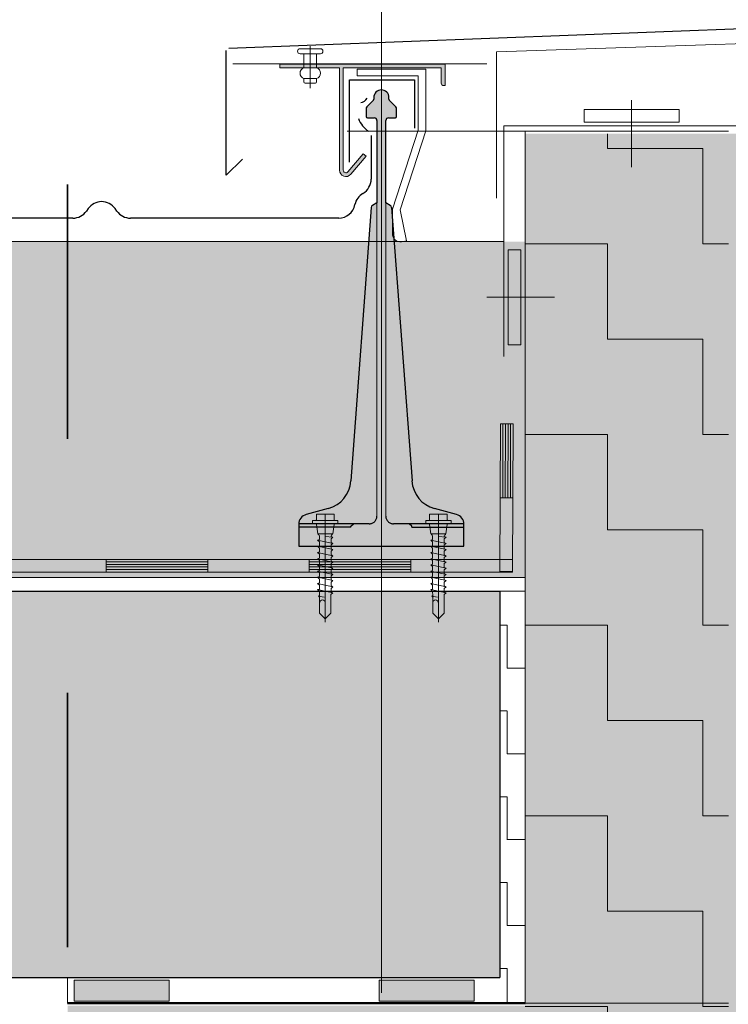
# Model space of a CAD drawing. Header units: metres. Extents: x 1316.5 to 1415.3, y -94.1 to -52.
# Tile 181 of 256: x 1361.131 to 1361.41, y -55.499 to -55.112. Entities that reach past the tile are written whole.
import ezdxf

# ---------------------------------------------------------------- set-up
doc = ezdxf.new("R2010")
doc.units = ezdxf.units.M
for name, pattern in [('AUSGEZOGEN', [0]), ('PUNKT2_S9', [0.0015, 0, -0.0015]), ('STRICHLINIE2_S3', [0.055, 0.04, -0.015]), ('STRICHPUNKT2_S5', [0.1, 0.07, -0.01, 0.01, -0.01])]:
    doc.linetypes.add(name, pattern=pattern)
for name, color, linetype, lineweight in [('XR$11$ACHS', 4, 'STRICHPUNKT2_S5', 13), ('XR$11$Achsen', 4, 'AUSGEZOGEN', 13), ('XR$11$Ansicht', 1, 'AUSGEZOGEN', 50), ('XR$11$Design', 4, 'AUSGEZOGEN', 13), ('XR$11$FILLINGS', 253, 'AUSGEZOGEN', 13), ('XR$11$Möblierung', 4, 'AUSGEZOGEN', 13), ('XR$11$Türen', 3, 'AUSGEZOGEN', 18), ('XR$11$V25', 4, 'AUSGEZOGEN', 13), ('XR$11$V35', 3, 'AUSGEZOGEN', 13), ('XR$11$V5', 7, 'AUSGEZOGEN', 13), ('XR$11$Wand', 1, 'AUSGEZOGEN', 50), ('XR$12$DETAIL', 7, 'AUSGEZOGEN', 25), ('XR$13$Muster', 4, 'AUSGEZOGEN', 13), ('XR$13$STANDARD_1', 7, 'AUSGEZOGEN', 25), ('XR$14$STANDARD_1', 7, 'AUSGEZOGEN', 25)]:
    doc.layers.add(name, color=color, linetype=linetype, lineweight=lineweight)

# ---------------------------------------------------------------- blocks, each defined once
blk = doc.blocks.new('MUSTERELEMENT_83')
at = {"layer": 'XR$11$Design', "color": 4, "linetype": 'AUSGEZOGEN', "lineweight": 13, "transparency": 33554687}
for p, q in [((1361.32046, -55.27072), (1361.32546, -55.27074)), ((1361.32446, -55.27074), (1361.32436, -55.29983)), ((1361.32546, -55.27074), (1361.32525, -55.32893)), ((1361.32036, -55.29982), (1361.32536, -55.29983)), ((1361.32525, -55.32893), (1361.32525, -55.32893))]:
    blk.add_line(p, q, dxfattribs=at)
for points in [[(1361.32046, -55.27072), (1361.32025, -55.32891), (1361.32025, -55.32891)], [(1361.32146, -55.27073), (1361.32146, -55.27073), (1361.32136, -55.29982)], [(1361.32246, -55.27073), (1361.32246, -55.27073), (1361.32236, -55.29982)], [(1361.32346, -55.27073), (1361.32346, -55.27073), (1361.32336, -55.29983)], [(1361.32025, -55.32891), (1361.32445, -55.32893), (1361.32525, -55.32893)], [(1361.32025, -55.32891), (1361.32445, -55.32893), (1361.32525, -55.32893)]]:
    blk.add_lwpolyline(points, dxfattribs=at)
blk = doc.blocks.new('MUSTERELEMENT_84')
at = {"layer": 'XR$11$Design', "color": 4, "linetype": 'AUSGEZOGEN', "lineweight": 13, "transparency": 33554687}
for p, q in [((1361.08538, -55.32409), (1361.16534, -55.32409)), ((1361.16534, -55.32409), (1361.24529, -55.32409)), ((1361.16534, -55.32409), (1361.16534, -55.32909)), ((1361.16534, -55.32409), (1361.16534, -55.32909)), ((1361.20532, -55.32409), (1361.20532, -55.32909)), ((1361.24529, -55.32409), (1361.32525, -55.32409)), ((1361.24529, -55.32409), (1361.24529, -55.32909)), ((1361.24529, -55.32409), (1361.24529, -55.32909)), ((1361.28527, -55.32409), (1361.28527, -55.32909)), ((1361.32525, -55.32409), (1361.32525, -55.32409)), ((1361.32525, -55.32409), (1361.32525, -55.32909)), ((1361.32525, -55.32409), (1361.32525, -55.32909)), ((1361.16534, -55.32509), (1361.20532, -55.32509)), ((1361.16534, -55.32609), (1361.20532, -55.32609)), ((1361.16534, -55.32709), (1361.20532, -55.32709)), ((1361.16534, -55.32809), (1361.20532, -55.32809)), ((1361.24529, -55.32509), (1361.28527, -55.32509)), ((1361.24529, -55.32609), (1361.28527, -55.32609)), ((1361.24529, -55.32709), (1361.28527, -55.32709)), ((1361.24529, -55.32809), (1361.28527, -55.32809)), ((1361.32525, -55.32509), (1361.32525, -55.32509)), ((1361.32525, -55.32609), (1361.32525, -55.32609)), ((1361.32525, -55.32709), (1361.32525, -55.32709)), ((1361.32525, -55.32809), (1361.32525, -55.32809)), ((1361.08538, -55.32909), (1361.16534, -55.32909)), ((1361.16534, -55.32909), (1361.24529, -55.32909)), ((1361.24529, -55.32909), (1361.32525, -55.32909)), ((1361.32525, -55.32909), (1361.32525, -55.32909))]:
    blk.add_line(p, q, dxfattribs=at)
blk = doc.blocks.new('COMPLEXOBJECT_137')
at = {"layer": 'XR$11$Wand', "color": 7, "linetype": 'AUSGEZOGEN', "lineweight": 25, "transparency": 33554687}
for p, q in [((1361.21357, -55.12294), (1361.5023, -55.11188)), ((1361.50333, -55.11288), (1361.50333, -55.26064)), ((1361.2126, -55.17297), (1361.2126, -55.12394)), ((1361.50163, -55.26135), (1361.49227, -55.25212))]:
    blk.add_line(p, q, dxfattribs=at)
blk = doc.blocks.new('COMPLEXOBJECT_138')
at = {"layer": 'XR$11$V25', "transparency": 33554687}
for points in [[(1361.29817, -55.13769), (1361.29867, -55.13769), (1361.29867, -55.12919), (1361.23367, -55.12919), (1361.23367, -55.13069)], [(1361.23367, -55.13069), (1361.25717, -55.13069), (1361.25717, -55.17098)], [(1361.25867, -55.17098), (1361.25867, -55.13069), (1361.29717, -55.13069), (1361.29717, -55.13669)], [(1361.26159, -55.17259), (1361.26759, -55.16544), (1361.26644, -55.16447), (1361.26044, -55.17162)]]:
    blk.add_lwpolyline(points, dxfattribs=at)
for centre, radius, end in [((1361.29817, -55.13669), 0.001, 270), ((1361.25967, -55.17098), 0.0025, 320), ((1361.25967, -55.17098), 0.001, 320)]:
    blk.add_arc(centre, radius, 180, end, dxfattribs=at)
blk = doc.blocks.new('A$C26C2197A_1')
at = {"transparency": 33554687}
for p, q in [((-4, 2), (4, 2)), ((-2.5, 0), (-4, 0)), ((-2.5, 0), (2.5, 0)), ((4, 0), (2.5, 0)), ((-2.5, -11.03), (-2.5, -9.73)), ((-2.5, -9.73), (2.5, -9.73)), ((2, -11.53), (-2, -11.53)), ((2.5, -9.73), (2.5, -11.03))]:
    blk.add_line(p, q, dxfattribs=at)
for centre, radius, start, end in [((-4, 1), 1, 90, 270), ((4, 1), 1, 270, 90), ((-1.82, -7.63), 2.21, 107.9102, 252.0898), ((1.82, -7.63), 2.21, 287.9102, 72.0898), ((-2, -11.03), 0.5, 180, 270), ((2, -11.03), 0.5, 270, 0)]:
    blk.add_arc(centre, radius, start, end, dxfattribs=at)
at = {"layer": 'XR$11$ACHS', "transparency": 33554687}
blk.add_line((0, 3), (0, -13.53), dxfattribs=at)
at = {"layer": 'XR$11$V25', "transparency": 33554687}
for p, q in [((-2.5, 0), (-2.5, -5.53)), ((2.5, 0), (2.5, -5.53))]:
    blk.add_line(p, q, dxfattribs=at)
blk = doc.blocks.new('okappeN65_1')
at = {"color": 4, "transparency": 33554687}
for points in [[(-5.67, -45.79), (-15.67, -10.79), (-15.67, 16.63), (11.33, 16.63), (11.33, 13.63), (-12.67, 13.63), (-12.67, -10.37), (-2.67, -45.37), (-2.67, -56.89)], [(-6.19, -59.84), (-8.09, -59.51), (-5.67, -45.79)]]:
    blk.add_lwpolyline(points, dxfattribs=at)
blk.add_arc((-5.67, -56.89), 3, 260, 0.0003, dxfattribs=at)
blk = doc.blocks.new('NSY101')
at = {"color": 0, "linetype": 'ByBlock', "lineweight": -2}
blk.add_circle((0, 0), 0.005, dxfattribs=at)
blk = doc.blocks.new('U7_2')
at = {"linetype": 'AUSGEZOGEN', "transparency": 33554687}
for p, q in [((-3.5, 3.87), (-3.5, 2.27)), ((-3.3, 4.07), (-0.2, 4.07)), ((0, 3.87), (0, 2.07)), ((0.2, 4.07), (3.3, 4.07)), ((3.5, 3.87), (3.5, 2.27)), ((-5, 1.97), (-5, 1.17)), ((-4.9, 2.07), (4.9, 2.07)), ((-4.9, 1.07), (4.9, 1.07)), ((-3.46, 0.82), (-2.94, -2.1)), ((3.46, 0.82), (2.94, -2.1)), ((5, 1.97), (5, 1.17)), ((-2.33, -2.93), (-3, -3.2)), ((0, -2.99), (-3, -3.2)), ((-2.84, -2.18), (2.84, -2.18)), ((-2.77, -2.18), (-2.75, -2.35)), ((-2.33, -2.73), (-2.33, -2.93)), ((2.32, -2.73), (2.32, -3.91)), ((2.77, -2.18), (2.75, -2.35)), ((-3, -3.2), (-2.33, -3.68)), ((3, -4.1), (-3, -5.15)), ((-2.33, -4.89), (-3, -5.15)), ((-3, -5.15), (-2.33, -5.63)), ((3, -6.05), (-3, -7.1)), ((-2.33, -3.68), (-2.33, -4.89)), ((-2.33, -5.63), (-2.33, -6.84)), ((2.32, -3.91), (3, -4.1)), ((3, -4.1), (2.32, -4.65)), ((2.32, -4.65), (2.32, -5.86)), ((2.32, -5.86), (3, -6.05)), ((3, -6.05), (2.32, -6.6)), ((-2.33, -6.84), (-3, -7.1)), ((-3, -7.1), (-2.33, -7.58)), ((3, -8), (-3, -9.05)), ((-2.33, -8.79), (-3, -9.05)), ((-3, -9.05), (-2.33, -9.53)), ((-2.33, -7.58), (-2.33, -8.79)), ((2.32, -6.6), (2.32, -7.81)), ((2.32, -7.81), (3, -8)), ((3, -8), (2.32, -8.55)), ((2.32, -8.55), (2.32, -9.76)), ((3, -9.95), (-3, -11)), ((-2.33, -10.74), (-3, -11)), ((-3, -11), (-2.33, -11.48)), ((3, -11.9), (-3, -12.95)), ((-2.33, -9.53), (-2.33, -10.74)), ((-2.33, -11.48), (-2.33, -12.69)), ((2.32, -9.76), (3, -9.95)), ((3, -9.95), (2.32, -10.5)), ((2.32, -10.5), (2.32, -11.71)), ((2.32, -11.71), (3, -11.9)), ((3, -11.9), (2.32, -12.45)), ((-2.33, -12.69), (-3, -12.95)), ((-3, -12.95), (-2.33, -13.43)), ((3, -13.85), (-3, -14.9)), ((-2.33, -14.64), (-3, -14.9)), ((-3, -14.9), (-2.33, -15.38)), ((-2.33, -13.43), (-2.33, -14.64)), ((-2.33, -15.38), (-2.33, -16.59)), ((2.32, -12.45), (2.32, -13.66)), ((2.32, -13.66), (3, -13.85)), ((3, -13.85), (2.32, -14.4)), ((2.32, -14.4), (2.32, -15.61)), ((3, -15.8), (-3, -16.85)), ((-2.33, -16.59), (-3, -16.85)), ((-3, -16.85), (-2.33, -17.33)), ((3, -17.75), (-3, -18.8)), ((-2.3, -18.53), (-3, -18.8)), ((-2.33, -17.33), (-2.3, -18.53)), ((2.3, -18.32), (2.28, -19.5)), ((3, -17.75), (2.3, -18.32)), ((2.32, -15.61), (3, -15.8)), ((3, -15.8), (2.32, -16.35)), ((2.32, -16.35), (2.32, -17.33)), ((2.32, -17.33), (2.32, -17.56)), ((2.32, -17.56), (3, -17.75)), ((-3, -18.8), (-2.28, -19.31)), ((3, -19.7), (-3, -20.75)), ((-2.26, -20.47), (-3, -20.75)), ((-3, -20.75), (-2.24, -21.28)), ((-2.28, -19.31), (-2.26, -20.47)), ((-2.24, -21.28), (-2.23, -22.18)), ((2.26, -20.3), (2.24, -21.58)), ((2.24, -21.58), (2.61, -21.73)), ((3, -19.7), (2.26, -20.3)), ((2.28, -19.5), (3, -19.7)), ((-2.23, -22.18), (-2.23, -27.06)), ((0, -24.04), (0, -28.93)), ((2.61, -21.73), (0.4, -22.03)), ((2.23, -22.07), (2.22, -22.18)), ((2.22, -22.18), (2.22, -27.06)), ((2.61, -21.73), (2.23, -22.07)), ((-2.23, -27.06), (0, -28.93)), ((2.22, -27.06), (0, -28.93))]:
    blk.add_line(p, q, dxfattribs=at)
at = {"linetype": 'STRICHPUNKT2_S5', "transparency": 33554687}
blk.add_line((0, 3.87), (0, -29.93), dxfattribs=at)
at = {"linetype": 'AUSGEZOGEN', "transparency": 33554687}
for centre, radius, start, end in [((-3.3, 3.87), 0.2, 90, 180), ((-0.2, 3.87), 0.2, 0, 90), ((0.2, 3.87), 0.2, 90, 180), ((3.3, 3.87), 0.2, 0, 90), ((-4.9, 1.97), 0.1, 90, 180), ((-4.9, 1.17), 0.1, 180, 270), ((-3.75, 0.77), 0.3, 10, 90), ((-3.7, 2.27), 0.2, 270, 0), ((3.75, 0.77), 0.3, 90, 170), ((3.7, 2.27), 0.2, 180, 270), ((4.9, 1.97), 0.1, 0, 90), ((4.9, 1.17), 0.1, 270, 0), ((-2.84, -2.08), 0.1, 190, 270), ((-2.65, -2.33), 0.1, 190, 270), ((-2.63, -2.73), 0.3, 0, 90), ((2.62, -2.73), 0.3, 90, 180), ((2.65, -2.33), 0.1, 270, 350), ((2.84, -2.08), 0.1, 270, 350), ((1.11, -24.04), 1.11, 0, 180)]:
    blk.add_arc(centre, radius, start, end, dxfattribs=at)
blk = doc.blocks.new('COMPLEXOBJECT_140')
at = {"transparency": 33554687}
for p, q in [((1360.84872, -55.15421), (1360.84872, -55.17648)), ((1361.26963, -55.15737), (1361.26963, -55.17446)), ((1360.95429, -55.1861), (1360.95362, -55.18706)), ((1360.9656, -55.18706), (1360.96494, -55.1861)), ((1361.05628, -55.1861), (1361.05562, -55.18706)), ((1361.0676, -55.18706), (1361.06693, -55.1861)), ((1361.15828, -55.1861), (1361.15761, -55.18706)), ((1361.1696, -55.18706), (1361.16893, -55.1861)), ((1360.94829, -55.18983), (1360.86097, -55.18983)), ((1361.05029, -55.18983), (1360.97093, -55.18983)), ((1361.15229, -55.18983), (1361.07293, -55.18983)), ((1361.25685, -55.18983), (1361.17493, -55.18983))]:
    blk.add_line(p, q, dxfattribs=at)
for centre, radius, start, end in [((1361.26467, -55.14064), 0.00385, 282.5304, 329.6449), ((1361.27428, -55.147), 0.01032, 200.8584, 236.8378), ((1361.26313, -55.17446), 0.0065, 300, 0), ((1361.26963, -55.18572), 0.0065, 120, 169.4136), ((1360.95961, -55.18983), 0.0065, 35, 145), ((1361.06161, -55.18983), 0.0065, 35, 145), ((1361.16361, -55.18983), 0.0065, 35, 145), ((1361.25685, -55.18333), 0.0065, 270, 349.4136), ((1360.94829, -55.18333), 0.0065, 270, 325), ((1360.97093, -55.18333), 0.0065, 215, 270), ((1361.05029, -55.18333), 0.0065, 270, 325), ((1361.07293, -55.18333), 0.0065, 215, 270), ((1361.15229, -55.18333), 0.0065, 270, 325), ((1361.17493, -55.18333), 0.0065, 215, 270)]:
    blk.add_arc(centre, radius, start, end, dxfattribs=at)
for centre, major_axis, ratio, start_param, end_param in [((1360.84441, -55.14495), (0.0087, 0), 0.997606, 1.465877, 4.233579), ((1360.84441, -55.14495), (0.00958, 0), 0.905277, 1.310139, 1.634821), ((1360.84593, -55.13993), (0.00384, 0), 0.905277, 0.747625, 1.318651), ((1360.84593, -55.13993), (0.00384, 0), 0.905277, 0.123201, 0.747625), ((1360.85401, -55.13948), (0.00428, 0), 0.905277, 3.145413, 3.651819), ((1360.85347, -55.13968), (0.0037, 0), 0.905277, 3.671389, 4.493692), ((1360.85237, -55.14452), (0.00175, 0), 0.905277, 0.122654, 1.403271), ((1360.84426, -55.1452), (0.0099, 0), 0.905277, 5.919137, 6.381942), ((1360.84426, -55.1452), (0.0099, 0), 0.905277, 5.291178, 5.919137), ((1360.85063, -55.15421), (0.00192, 0), 0.905277, 2.093897, 3.141593), ((1360.85495, -55.17648), (0.00623, 0), 0.905277, 3.141593, 4.18879), ((1360.84872, -55.18626), (0.00623, 0), 0.905277, 0.184767, 1.047198), ((1360.86097, -55.18418), (0.00623, 0), 0.905277, 3.32636, 4.712389)]:
    blk.add_ellipse(centre, major_axis=major_axis, ratio=ratio, start_param=start_param, end_param=end_param, dxfattribs=at)

msp = doc.modelspace()

# ---------------------------------------------------------------- hatches: boundary and pattern name
at = {"layer": 'XR$11$FILLINGS', "transparency": 33554687}
msp.add_hatch(color=253, dxfattribs=at).paths.add_polyline_path([(1361.30317, -55.30641), (1361.29453, -55.30409), (1361.29406, -55.30396), (1361.2936, -55.30381), (1361.29315, -55.30363), (1361.29271, -55.30344), (1361.29227, -55.30324), (1361.29184, -55.30301), (1361.29142, -55.30277), (1361.29101, -55.30251), (1361.29062, -55.30223), (1361.29023, -55.30194), (1361.28986, -55.30164), (1361.28949, -55.30131), (1361.28914, -55.30098), (1361.28881, -55.30063), (1361.28849, -55.30027), (1361.28818, -55.29989), (1361.28789, -55.2995), (1361.28762, -55.2991), (1361.28736, -55.2987), (1361.28712, -55.29828), (1361.2869, -55.29785), (1361.28669, -55.29741), (1361.2865, -55.29696), (1361.28633, -55.29651), (1361.28618, -55.29605), (1361.28604, -55.29559), (1361.28593, -55.29512), (1361.28583, -55.29464), (1361.28576, -55.29416), (1361.2857, -55.29368), (1361.28566, -55.2932), (1361.27762, -55.18564), (1361.27762, -55.18561), (1361.27762, -55.18558), (1361.27761, -55.18555), (1361.27761, -55.18552), (1361.2776, -55.18549), (1361.27759, -55.18546), (1361.27759, -55.18542), (1361.27758, -55.18539), (1361.27757, -55.18536), (1361.27755, -55.18533), (1361.27754, -55.1853), (1361.27753, -55.18528), (1361.27752, -55.18525), (1361.2775, -55.18522), (1361.27748, -55.18519), (1361.27747, -55.18516), (1361.27745, -55.18514), (1361.27743, -55.18511), (1361.27741, -55.18509), (1361.27739, -55.18506), (1361.27737, -55.18504), (1361.27735, -55.18501), (1361.27733, -55.18499), (1361.2773, -55.18497), (1361.27728, -55.18495), (1361.27726, -55.18493), (1361.27723, -55.18491), (1361.27721, -55.18489), (1361.27718, -55.18487), (1361.27715, -55.18485), (1361.27713, -55.18484), (1361.27538, -55.18383), (1361.27538, -55.1514), (1361.27538, -55.15134), (1361.27538, -55.15129), (1361.27539, -55.15124), (1361.2754, -55.15119), (1361.27541, -55.15114), (1361.27542, -55.1511), (1361.27544, -55.15105), (1361.27546, -55.151), (1361.27548, -55.15096), (1361.2755, -55.15091), (1361.27553, -55.15087), (1361.27556, -55.15082), (1361.27559, -55.15078), (1361.27562, -55.15074), (1361.27565, -55.15071), (1361.27569, -55.15067), (1361.27573, -55.15064), (1361.27577, -55.1506), (1361.27581, -55.15057), (1361.27585, -55.15055), (1361.27589, -55.15052), (1361.27594, -55.1505), (1361.27598, -55.15048), (1361.27603, -55.15046), (1361.27608, -55.15044), (1361.27613, -55.15043), (1361.27618, -55.15042), (1361.27623, -55.15041), (1361.27628, -55.1504), (1361.27633, -55.1504), (1361.27638, -55.1504), (1361.27913, -55.1504), (1361.27915, -55.15039), (1361.27918, -55.15039), (1361.2792, -55.15039), (1361.27923, -55.15039), (1361.27925, -55.15038), (1361.27928, -55.15037), (1361.2793, -55.15036), (1361.27933, -55.15036), (1361.27935, -55.15034), (1361.27937, -55.15033), (1361.27939, -55.15032), (1361.27941, -55.15031), (1361.27944, -55.15029), (1361.27945, -55.15028), (1361.27947, -55.15026), (1361.27949, -55.15024), (1361.27951, -55.15022), (1361.27952, -55.1502), (1361.27954, -55.15018), (1361.27955, -55.15016), (1361.27957, -55.15014), (1361.27958, -55.15012), (1361.27959, -55.15009), (1361.2796, -55.15007), (1361.27961, -55.15005), (1361.27961, -55.15002), (1361.27962, -55.15), (1361.27962, -55.14997), (1361.27963, -55.14995), (1361.27963, -55.14992), (1361.27963, -55.1499), (1361.27963, -55.14681), (1361.27963, -55.14678), (1361.27963, -55.14676), (1361.27963, -55.14673), (1361.27962, -55.14671), (1361.27962, -55.14668), (1361.27962, -55.14666), (1361.27961, -55.14663), (1361.27961, -55.14661), (1361.2796, -55.14658), (1361.2796, -55.14656), (1361.27959, -55.14653), (1361.27958, -55.14651), (1361.27958, -55.14649), (1361.27957, -55.14646), (1361.27956, -55.14644), (1361.27955, -55.14642), (1361.27954, -55.14639), (1361.27953, -55.14637), (1361.27952, -55.14635), (1361.2795, -55.14632), (1361.27949, -55.1463), (1361.27948, -55.14628), (1361.27946, -55.14626), (1361.27945, -55.14624), (1361.27944, -55.14622), (1361.27942, -55.1462), (1361.2794, -55.14618), (1361.27939, -55.14616), (1361.27937, -55.14614), (1361.27935, -55.14612), (1361.27934, -55.1461), (1361.27692, -55.14369), (1361.2769, -55.14367), (1361.27689, -55.14365), (1361.27687, -55.14363), (1361.27685, -55.14361), (1361.27684, -55.14359), (1361.27682, -55.14357), (1361.27681, -55.14355), (1361.27679, -55.14353), (1361.27678, -55.14351), (1361.27677, -55.14349), (1361.27675, -55.14347), (1361.27674, -55.14344), (1361.27673, -55.14342), (1361.27672, -55.1434), (1361.27671, -55.14338), (1361.2767, -55.14335), (1361.27669, -55.14333), (1361.27668, -55.1433), (1361.27667, -55.14328), (1361.27667, -55.14326), (1361.27666, -55.14323), (1361.27665, -55.14321), (1361.27665, -55.14318), (1361.27664, -55.14316), (1361.27664, -55.14313), (1361.27664, -55.14311), (1361.27663, -55.14308), (1361.27663, -55.14306), (1361.27663, -55.14303), (1361.27663, -55.14301), (1361.27663, -55.14298), (1361.27663, -55.1424), (1361.27661, -55.14209), (1361.27657, -55.14179), (1361.27649, -55.1415), (1361.27639, -55.14121), (1361.27625, -55.14094), (1361.27609, -55.14068), (1361.27591, -55.14044), (1361.2757, -55.14022), (1361.27547, -55.14002), (1361.27522, -55.13985), (1361.27495, -55.1397), (1361.27467, -55.13958), (1361.27438, -55.13949), (1361.27408, -55.13943), (1361.27378, -55.1394), (1361.27348, -55.1394), (1361.27317, -55.13943), (1361.27288, -55.13949), (1361.27259, -55.13958), (1361.27231, -55.1397), (1361.27204, -55.13985), (1361.27179, -55.14002), (1361.27156, -55.14022), (1361.27135, -55.14044), (1361.27117, -55.14068), (1361.27101, -55.14094), (1361.27087, -55.14121), (1361.27077, -55.1415), (1361.27069, -55.14179), (1361.27064, -55.14209), (1361.27063, -55.1424), (1361.27063, -55.14298), (1361.27063, -55.14301), (1361.27063, -55.14303), (1361.27063, -55.14306), (1361.27062, -55.14308), (1361.27062, -55.14311), (1361.27062, -55.14313), (1361.27061, -55.14316), (1361.27061, -55.14318), (1361.2706, -55.14321), (1361.2706, -55.14323), (1361.27059, -55.14326), (1361.27058, -55.14328), (1361.27058, -55.1433), (1361.27057, -55.14333), (1361.27056, -55.14335), (1361.27055, -55.14338), (1361.27054, -55.1434), (1361.27053, -55.14342), (1361.27052, -55.14344), (1361.2705, -55.14347), (1361.27049, -55.14349), (1361.27048, -55.14351), (1361.27046, -55.14353), (1361.27045, -55.14355), (1361.27044, -55.14357), (1361.27042, -55.14359), (1361.2704, -55.14361), (1361.27039, -55.14363), (1361.27037, -55.14365), (1361.27035, -55.14367), (1361.27034, -55.14369), (1361.26792, -55.1461), (1361.2679, -55.14612), (1361.26789, -55.14614), (1361.26787, -55.14616), (1361.26785, -55.14618), (1361.26784, -55.1462), (1361.26782, -55.14622), (1361.26781, -55.14624), (1361.26779, -55.14626), (1361.26778, -55.14628), (1361.26777, -55.1463), (1361.26775, -55.14632), (1361.26774, -55.14635), (1361.26773, -55.14637), (1361.26772, -55.14639), (1361.26771, -55.14642), (1361.2677, -55.14644), (1361.26769, -55.14646), (1361.26768, -55.14649), (1361.26767, -55.14651), (1361.26767, -55.14653), (1361.26766, -55.14656), (1361.26765, -55.14658), (1361.26765, -55.14661), (1361.26764, -55.14663), (1361.26764, -55.14666), (1361.26764, -55.14668), (1361.26763, -55.14671), (1361.26763, -55.14673), (1361.26763, -55.14676), (1361.26763, -55.14678), (1361.26763, -55.14681), (1361.26763, -55.1499), (1361.26763, -55.14992), (1361.26763, -55.14995), (1361.26763, -55.14997), (1361.26764, -55.15), (1361.26764, -55.15002), (1361.26765, -55.15005), (1361.26766, -55.15007), (1361.26767, -55.15009), (1361.26768, -55.15012), (1361.26769, -55.15014), (1361.2677, -55.15016), (1361.26772, -55.15018), (1361.26773, -55.1502), (1361.26775, -55.15022), (1361.26777, -55.15024), (1361.26778, -55.15026), (1361.2678, -55.15028), (1361.26782, -55.15029), (1361.26784, -55.15031), (1361.26786, -55.15032), (1361.26789, -55.15033), (1361.26791, -55.15034), (1361.26793, -55.15036), (1361.26796, -55.15036), (1361.26798, -55.15037), (1361.268, -55.15038), (1361.26803, -55.15039), (1361.26805, -55.15039), (1361.26808, -55.15039), (1361.2681, -55.15039), (1361.26813, -55.1504), (1361.27088, -55.1504), (1361.27093, -55.1504), (1361.27098, -55.1504), (1361.27103, -55.15041), (1361.27108, -55.15042), (1361.27113, -55.15043), (1361.27118, -55.15044), (1361.27123, -55.15046), (1361.27127, -55.15048), (1361.27132, -55.1505), (1361.27136, -55.15052), (1361.27141, -55.15055), (1361.27145, -55.15057), (1361.27149, -55.1506), (1361.27153, -55.15064), (1361.27157, -55.15067), (1361.2716, -55.15071), (1361.27164, -55.15074), (1361.27167, -55.15078), (1361.2717, -55.15082), (1361.27173, -55.15087), (1361.27175, -55.15091), (1361.27178, -55.15096), (1361.2718, -55.151), (1361.27182, -55.15105), (1361.27183, -55.1511), (1361.27185, -55.15114), (1361.27186, -55.15119), (1361.27187, -55.15124), (1361.27187, -55.15129), (1361.27188, -55.15134), (1361.27188, -55.1514), (1361.27188, -55.18383), (1361.27013, -55.18484), (1361.27011, -55.18485), (1361.27008, -55.18487), (1361.27005, -55.18489), (1361.27003, -55.18491), (1361.27, -55.18493), (1361.26998, -55.18495), (1361.26995, -55.18497), (1361.26993, -55.18499), (1361.26991, -55.18501), (1361.26989, -55.18504), (1361.26987, -55.18506), (1361.26985, -55.18509), (1361.26983, -55.18511), (1361.26981, -55.18514), (1361.26979, -55.18516), (1361.26977, -55.18519), (1361.26976, -55.18522), (1361.26974, -55.18525), (1361.26973, -55.18528), (1361.26972, -55.1853), (1361.2697, -55.18533), (1361.26969, -55.18536), (1361.26968, -55.18539), (1361.26967, -55.18542), (1361.26966, -55.18546), (1361.26966, -55.18549), (1361.26965, -55.18552), (1361.26964, -55.18555), (1361.26964, -55.18558), (1361.26964, -55.18561), (1361.26963, -55.18564), (1361.2616, -55.2932), (1361.26156, -55.29368), (1361.2615, -55.29416), (1361.26143, -55.29464), (1361.26133, -55.29512), (1361.26122, -55.29559), (1361.26108, -55.29605), (1361.26093, -55.29651), (1361.26076, -55.29696), (1361.26057, -55.29741), (1361.26037, -55.29785), (1361.26014, -55.29828), (1361.2599, -55.2987), (1361.25964, -55.2991), (1361.25937, -55.2995), (1361.25908, -55.29989), (1361.25877, -55.30027), (1361.25845, -55.30063), (1361.25812, -55.30098), (1361.25777, -55.30131), (1361.25741, -55.30164), (1361.25703, -55.30194), (1361.25665, -55.30223), (1361.25625, -55.30251), (1361.25584, -55.30277), (1361.25542, -55.30301), (1361.25499, -55.30324), (1361.25455, -55.30344), (1361.25411, -55.30363), (1361.25366, -55.30381), (1361.2532, -55.30396), (1361.25273, -55.30409), (1361.24409, -55.30641), (1361.24393, -55.30646), (1361.24377, -55.30652), (1361.24361, -55.30658), (1361.24346, -55.30664), (1361.24331, -55.30672), (1361.24316, -55.3068), (1361.24301, -55.30688), (1361.24287, -55.30698), (1361.24273, -55.30708), (1361.2426, -55.30718), (1361.24247, -55.30729), (1361.24235, -55.3074), (1361.24223, -55.30752), (1361.24212, -55.30765), (1361.24201, -55.30778), (1361.24191, -55.30791), (1361.24181, -55.30805), (1361.24172, -55.30819), (1361.24163, -55.30834), (1361.24155, -55.30849), (1361.24148, -55.30864), (1361.24142, -55.3088), (1361.24136, -55.30895), (1361.2413, -55.30912), (1361.24126, -55.30928), (1361.24122, -55.30944), (1361.24119, -55.30961), (1361.24116, -55.30978), (1361.24114, -55.30994), (1361.24113, -55.31011), (1361.24113, -55.31028), (1361.24113, -55.31888), (1361.30613, -55.31888), (1361.30613, -55.31028), (1361.30613, -55.31011), (1361.30612, -55.30994), (1361.3061, -55.30978), (1361.30607, -55.30961), (1361.30604, -55.30944), (1361.306, -55.30928), (1361.30596, -55.30912), (1361.30591, -55.30895), (1361.30585, -55.3088), (1361.30578, -55.30864), (1361.30571, -55.30849), (1361.30563, -55.30834), (1361.30554, -55.30819), (1361.30545, -55.30805), (1361.30536, -55.30791), (1361.30525, -55.30778), (1361.30515, -55.30765), (1361.30503, -55.30752), (1361.30491, -55.3074), (1361.30479, -55.30729), (1361.30466, -55.30718), (1361.30453, -55.30708), (1361.30439, -55.30698), (1361.30425, -55.30688), (1361.3041, -55.3068), (1361.30395, -55.30672), (1361.3038, -55.30664), (1361.30365, -55.30658), (1361.30349, -55.30652), (1361.30333, -55.30646)])
at = {"layer": 'XR$11$Möblierung', "linetype": 'AUSGEZOGEN', "lineweight": 25, "transparency": 33554687}
for points in [[(1361.15276, -55.49793), (1361.1901, -55.49793), (1361.1901, -55.48962), (1361.15276, -55.48962)], [(1361.27276, -55.49793), (1361.3101, -55.49793), (1361.3101, -55.48962), (1361.27276, -55.48962)]]:
    msp.add_hatch(color=250, dxfattribs=at).paths.add_polyline_path(points)
at = {"layer": 'XR$11$V25', "transparency": 33554687}
msp.add_hatch(color=4, dxfattribs=at).paths.add_polyline_path([(1361.23367, -55.13069), (1361.25717, -55.13069), (1361.25717, -55.17098), (1361.25718, -55.17118), (1361.25721, -55.17137), (1361.25724, -55.17157), (1361.2573, -55.17176), (1361.25737, -55.17194), (1361.25745, -55.17212), (1361.25755, -55.17229), (1361.25766, -55.17246), (1361.25778, -55.17261), (1361.25791, -55.17275), (1361.25806, -55.17289), (1361.25821, -55.17301), (1361.25838, -55.17312), (1361.25855, -55.17321), (1361.25873, -55.1733), (1361.25891, -55.17336), (1361.2591, -55.17342), (1361.2593, -55.17345), (1361.25949, -55.17347), (1361.25969, -55.17348), (1361.25989, -55.17347), (1361.26008, -55.17345), (1361.26027, -55.17341), (1361.26046, -55.17335), (1361.26065, -55.17328), (1361.26083, -55.1732), (1361.261, -55.1731), (1361.26116, -55.17299), (1361.26131, -55.17287), (1361.26146, -55.17273), (1361.26159, -55.17259), (1361.26759, -55.16544), (1361.26644, -55.16447), (1361.26044, -55.17162), (1361.26039, -55.17168), (1361.26033, -55.17174), (1361.26027, -55.17179), (1361.2602, -55.17183), (1361.26014, -55.17187), (1361.26006, -55.1719), (1361.25999, -55.17193), (1361.25991, -55.17195), (1361.25984, -55.17197), (1361.25976, -55.17198), (1361.25968, -55.17198), (1361.2596, -55.17198), (1361.25952, -55.17197), (1361.25945, -55.17195), (1361.25937, -55.17193), (1361.2593, -55.17191), (1361.25922, -55.17187), (1361.25916, -55.17184), (1361.25909, -55.17179), (1361.25903, -55.17174), (1361.25897, -55.17169), (1361.25892, -55.17163), (1361.25887, -55.17157), (1361.25882, -55.17151), (1361.25878, -55.17144), (1361.25875, -55.17137), (1361.25872, -55.17129), (1361.2587, -55.17122), (1361.25869, -55.17114), (1361.25868, -55.17106), (1361.25867, -55.17098), (1361.25867, -55.13069), (1361.29717, -55.13069), (1361.29717, -55.13669), (1361.29718, -55.13674), (1361.29718, -55.13679), (1361.29719, -55.13685), (1361.2972, -55.1369), (1361.29721, -55.13694), (1361.29722, -55.13699), (1361.29724, -55.13704), (1361.29726, -55.13709), (1361.29728, -55.13713), (1361.2973, -55.13718), (1361.29733, -55.13722), (1361.29735, -55.13726), (1361.29738, -55.13731), (1361.29742, -55.13735), (1361.29745, -55.13738), (1361.29749, -55.13742), (1361.29752, -55.13745), (1361.29756, -55.13748), (1361.2976, -55.13751), (1361.29765, -55.13754), (1361.29769, -55.13757), (1361.29773, -55.13759), (1361.29778, -55.13761), (1361.29783, -55.13763), (1361.29788, -55.13765), (1361.29792, -55.13766), (1361.29797, -55.13767), (1361.29802, -55.13768), (1361.29807, -55.13769), (1361.29812, -55.13769), (1361.29817, -55.13769), (1361.29867, -55.13769), (1361.29867, -55.12919), (1361.23367, -55.12919)])
h = msp.add_hatch(dxfattribs=at)
h.set_pattern_fill('SCHRAFFUR_1', color=256, scale=0.05, angle=180, style=0, pattern_type=2)
h.set_pattern_definition([(270, (0, 0), (0.15, -3e-17), []), (270, (0.075, 1e-17), (0.15, -3e-17), [])])
h.paths.add_polyline_path([(1361.35341, -55.14708), (1361.35341, -55.15208), (1361.39075, -55.15208), (1361.39075, -55.14708)], flags=0)
h = msp.add_hatch(dxfattribs=at)
h.set_pattern_fill('SCHRAFFUR_1', color=256, scale=0.05, angle=90, style=0, pattern_type=2)
h.set_pattern_definition([(180, (0, 0), (-2e-17, -0.15), []), (180, (3e-18, -0.075), (-2e-17, -0.15), [])])
h.paths.add_polyline_path([(1361.32353, -55.23962), (1361.32353, -55.20228), (1361.32853, -55.20228), (1361.32853, -55.23962)], flags=0)
at = {"layer": 'XR$13$Muster', "linetype": 'AUSGEZOGEN', "lineweight": 13, "transparency": 33554687}
h = msp.add_hatch(dxfattribs=at)
h.set_pattern_fill('MUSTER', color=52, scale=0.0375, style=0, pattern_type=2)
h.set_pattern_definition([(0, (0.075, 0.075), (0.0375, 0.0375), [0.0375, -0.0375]), (90, (0.075, 0.075), (-0.0375, 0.0375), [0.0375, -0.0375])])
h.paths.add_polyline_path([(1361.33015, -55.15661), (1361.33015, -58.43506), (1361.41015, -58.43506), (1361.41015, -55.15661)], flags=0)
h = msp.add_hatch(dxfattribs=at)
h.set_pattern_fill('MUSTER', color=52, scale=0.0675, style=0, pattern_type=2)
h.set_pattern_definition([(0, (0.135, 0.135), (0.0675, 0.0675), [0.0675, -0.0675]), (90, (0.135, 0.135), (-0.0675, 0.0675), [0.0675, -0.0675])])
h.paths.add_polyline_path([(1342.77018, -55.33124), (1361.33018, -55.33124), (1361.33015, -55.19908), (1342.77015, -55.19908)], flags=0)
h = msp.add_hatch(dxfattribs=at)
h.set_pattern_fill('MUSTER', color=52, scale=0.016875, style=0, pattern_type=2)
h.set_pattern_definition([(0, (0.03375, 0.03375), (0.016875, 0.016875), [0.016875, -0.016875]), (90, (0.03375, 0.03375), (-0.016875, 0.016875), [0.016875, -0.016875])])
h.paths.add_polyline_path([(1361.32018, -55.49835), (1361.33018, -55.49835), (1361.33018, -55.33666), (1361.32018, -55.33666)], flags=0)
at = {"layer": 'XR$13$STANDARD_1', "linetype": 'AUSGEZOGEN', "lineweight": 13, "transparency": 33554687}
msp.add_hatch(color=253, dxfattribs=at).paths.add_polyline_path([(1342.77018, -55.48866), (1361.32018, -55.48866), (1361.32018, -55.33666), (1342.77018, -55.33666)])
at = {"layer": 'XR$14$STANDARD_1', "linetype": 'AUSGEZOGEN', "lineweight": 13, "true_color": 0xe67b4d, "transparency": 33554687}
msp.add_hatch(color=23, dxfattribs=at).paths.add_polyline_path([(1361.15015, -62.45506), (1361.48015, -62.45506), (1361.48015, -55.15661), (1361.33015, -55.15661), (1361.33018, -55.49965), (1361.15018, -55.49965)])

# ---------------------------------------------------------------- linework, layer by layer
at = {"color": 4, "transparency": 33554687}
for p, q in [((1361.27034, -55.14369), (1361.26792, -55.1461)), ((1361.27063, -55.1424), (1361.27063, -55.14298)), ((1361.27663, -55.14298), (1361.27663, -55.1424)), ((1361.27934, -55.1461), (1361.27692, -55.14369)), ((1361.26763, -55.14681), (1361.26763, -55.1499)), ((1361.27963, -55.1499), (1361.27963, -55.14681)), ((1361.26813, -55.1504), (1361.27088, -55.1504)), ((1361.27638, -55.1504), (1361.27913, -55.1504)), ((1361.26963, -55.18564), (1361.2616, -55.2932)), ((1361.27766, -55.18564), (1361.2857, -55.2932)), ((1361.25273, -55.30409), (1361.24409, -55.30641)), ((1361.30317, -55.30641), (1361.29453, -55.30409)), ((1361.26163, -55.31108), (1361.26263, -55.31008)), ((1361.26163, -55.31138), (1361.26163, -55.31108)), ((1361.28563, -55.31108), (1361.28463, -55.31008)), ((1361.28563, -55.31138), (1361.28563, -55.31108))]:
    msp.add_line(p, q, dxfattribs=at)
at = {"color": 4, "linetype": 'STRICHLINIE2_S3', "transparency": 33554687}
for p, q in [((1361.26888, -55.31008), (1361.24113, -55.31008)), ((1361.26163, -55.31138), (1361.24113, -55.31138)), ((1361.30613, -55.31008), (1361.27838, -55.31008)), ((1361.28563, -55.31138), (1361.30613, -55.31138))]:
    msp.add_line(p, q, dxfattribs=at)
at = {"transparency": 33554687}
msp.add_lwpolyline([(1361.26116, -55.16775), (1361.26116, -55.13543), (1361.28666, -55.13543), (1361.28666, -55.15443)], dxfattribs=at)
at = {"color": 4, "transparency": 33554687}
for points in [[(1361.27188, -55.1514), (1361.27188, -55.18383), (1361.27013, -55.18484)], [(1361.27713, -55.18484), (1361.27538, -55.18383), (1361.27538, -55.1514)], [(1361.24113, -55.31028), (1361.24113, -55.31888), (1361.30613, -55.31888), (1361.30613, -55.31028)]]:
    msp.add_lwpolyline(points, dxfattribs=at)
for centre, radius, start, end in [((1361.27363, -55.1424), 0.003, 0, 180), ((1361.26863, -55.14681), 0.001, 135, 180), ((1361.26963, -55.14298), 0.001, 315, 0), ((1361.27763, -55.14298), 0.001, 180, 225), ((1361.27863, -55.14681), 0.001, 0, 45), ((1361.26813, -55.1499), 0.0005, 180, 270), ((1361.27913, -55.1499), 0.0005, 270, 0), ((1361.27088, -55.1514), 0.001, 0, 90), ((1361.27638, -55.1514), 0.001, 90, 180), ((1361.27063, -55.1857), 0.001, 120, 176.6791), ((1361.27663, -55.1857), 0.001, 3.3209, 60), ((1361.24962, -55.29251), 0.012, 285.0354, 356.6791), ((1361.29764, -55.29251), 0.012, 183.3209, 254.9646), ((1361.24513, -55.31028), 0.004, 105.0354, 180.0351), ((1361.30213, -55.31028), 0.004, 359.9649, 74.9646)]:
    msp.add_arc(centre, radius, start, end, dxfattribs=at)
at = {"color": 4, "linetype": 'STRICHLINIE2_S3', "transparency": 33554687}
for centre, start, end in [((1361.26888, -55.30708), 270, 0), ((1361.27838, -55.30708), 180, 270)]:
    msp.add_arc(centre, 0.003, start, end, dxfattribs=at)
at = {"layer": 'XR$11$Achsen', "color": 35, "linetype": 'STRICHPUNKT2_S5', "lineweight": 35, "transparency": 33554687}
msp.add_line((1361.15015, -53.57662), (1361.15015, -65.64917), dxfattribs=at)
at = {"layer": 'XR$11$Achsen', "color": 35, "linetype": 'AUSGEZOGEN', "lineweight": 13, "transparency": 33554687}
msp.add_line((1361.27366, -55.49466), (1361.27363, -54.69708), dxfattribs=at)
at = {"layer": 'XR$11$Ansicht', "color": 4, "linetype": 'AUSGEZOGEN', "lineweight": 13, "transparency": 33554687}
msp.add_line((1361.26015, -55.15563), (1361.41015, -55.15563), dxfattribs=at)
at = {"layer": 'XR$11$Design', "color": 4, "lineweight": 13, "transparency": 33554687}
for p, q in [((1361.33018, -55.49866), (1361.33015, -55.15563)), ((1342.77015, -55.19908), (1361.32177, -55.19908)), ((1342.77018, -55.33124), (1361.33018, -55.33124)), ((1361.32018, -55.33666), (1361.33018, -55.33666)), ((1361.15018, -55.49866), (1361.15018, -55.48866))]:
    msp.add_line(p, q, dxfattribs=at)
at = {"layer": 'XR$11$Design', "color": 3, "linetype": 'AUSGEZOGEN', "lineweight": 25, "transparency": 33554687}
for p, q in [((1361.2126, -55.17297), (1361.21896, -55.16661)), ((1342.77018, -55.33666), (1361.32018, -55.33666)), ((1361.32018, -55.33666), (1361.32018, -55.48866)), ((1342.77018, -55.48866), (1361.32018, -55.48866))]:
    msp.add_line(p, q, dxfattribs=at)
at = {"layer": 'XR$11$Türen', "color": 35, "linetype": 'PUNKT2_S9', "lineweight": 13, "transparency": 33554687}
msp.add_line((1346.41515, -55.12908), (1364.84488, -55.12908), dxfattribs=at)
at = {"layer": 'XR$11$V25', "transparency": 33554687}
for p, q in [((1361.37208, -55.14343), (1361.37208, -55.16972)), ((1361.27188, -55.18383), (1361.27188, -55.30708)), ((1361.27538, -55.30708), (1361.27538, -55.18383)), ((1361.3417, -55.22096), (1361.31511, -55.22096))]:
    msp.add_line(p, q, dxfattribs=at)
at = {"layer": 'XR$11$V25', "linetype": 'AUSGEZOGEN', "transparency": 33554687}
for points in [[(1361.35341, -55.15208), (1361.39075, -55.15208), (1361.39075, -55.14708), (1361.35341, -55.14708), (1361.35341, -55.15208)], [(1361.32853, -55.23962), (1361.32853, -55.20228), (1361.32353, -55.20228), (1361.32353, -55.23962), (1361.32853, -55.23962)], [(1361.15276, -55.49793), (1361.1901, -55.49793), (1361.1901, -55.48962), (1361.15276, -55.48962), (1361.15276, -55.49793)], [(1361.27276, -55.49793), (1361.3101, -55.49793), (1361.3101, -55.48962), (1361.27276, -55.48962), (1361.27276, -55.49793)]]:
    msp.add_lwpolyline(points, close=True, dxfattribs=at)
at = {"layer": 'XR$11$V5', "linetype": 'AUSGEZOGEN', "transparency": 33554687}
msp.add_lwpolyline([(1361.31889, -55.18202), (1361.31889, -55.12443), (1361.49898, -55.1184), (1361.49898, -55.254)], dxfattribs=at)
at = {"layer": 'XR$11$V5', "transparency": 33554687}
msp.add_lwpolyline([(1361.32177, -55.24423), (1361.32177, -55.15358), (1361.48144, -55.15358), (1361.48143, -55.21203)], dxfattribs=at)
at = {"layer": 'XR$11$Wand', "color": 1, "linetype": 'AUSGEZOGEN', "lineweight": 50, "transparency": 33554687}
msp.add_line((1361.15018, -55.49866), (1361.33018, -55.49866), dxfattribs=at)
at = {"layer": 'XR$11$Wand', "color": 3, "linetype": 'AUSGEZOGEN', "lineweight": 13, "transparency": 33554687}
msp.add_line((1361.33018, -55.49866), (1361.41018, -55.49866), dxfattribs=at)
at = {"layer": 'XR$12$DETAIL', "color": 3, "linetype": 'STRICHPUNKT2_S5', "lineweight": 25, "transparency": 33554687}
msp.add_circle((1361.17216, -55.27094), 0.97536, dxfattribs=at)

# ---------------------------------------------------------------- block references
at = {"transparency": 33554687}
msp.add_blockref('COMPLEXOBJECT_140', (0, 0), dxfattribs=at)
at = {"transparency": 33554687, "xscale": 4.999999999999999e-06, "yscale": 4.999999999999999e-06, "zscale": 4.999999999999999e-06}
msp.add_blockref('NSY101', (1361.27363, -55.18983), dxfattribs=at)
at = {"layer": 'XR$11$Design', "color": 4, "linetype": 'AUSGEZOGEN', "lineweight": 13, "transparency": 33554687}
for name in ['MUSTERELEMENT_83', 'MUSTERELEMENT_84']:
    msp.add_blockref(name, (0, 0), dxfattribs=at)
at = {"layer": 'XR$11$V25', "transparency": 33554687}
msp.add_blockref('COMPLEXOBJECT_138', (0, 0), dxfattribs=at)
at = {"layer": 'XR$11$V25', "color": 4, "linetype": 'AUSGEZOGEN', "lineweight": 13, "transparency": 33554687, "xscale": -0.0009999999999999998, "zscale": 0.001}
for name, p, yscale in [('okappeN65_1', (1361.2754, -55.14596), 0.0008880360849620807), ('U7_2', (1361.25156, -55.31138), 0.00125), ('U7_2', (1361.29606, -55.31138), 0.00125)]:
    msp.add_blockref(name, p, dxfattribs=dict(at, yscale=yscale))
at = {"layer": 'XR$11$V35', "color": 3, "linetype": 'AUSGEZOGEN', "lineweight": 13, "transparency": 33554687, "xscale": -0.0009999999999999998, "yscale": 0.001, "zscale": 0.001}
msp.add_blockref('A$C26C2197A_1', (1361.24567, -55.12517), dxfattribs=at)
at = {"layer": 'XR$11$Wand', "color": 7, "linetype": 'AUSGEZOGEN', "lineweight": 25, "transparency": 33554687}
msp.add_blockref('COMPLEXOBJECT_137', (0, 0), dxfattribs=at)

doc.saveas('drawing.dxf')
